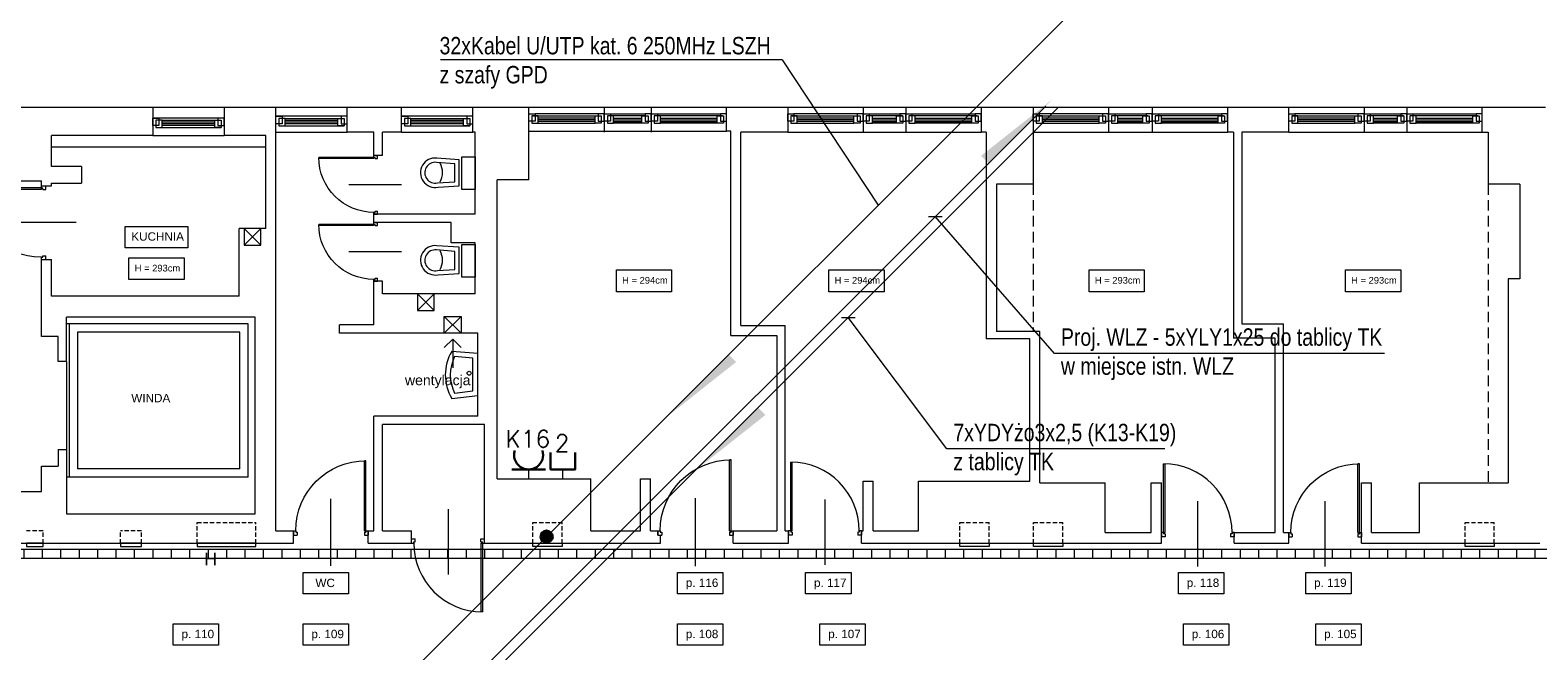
# Model space of a CAD drawing. Header units: millimetres. Extents: x 1468 to 6168, y 2353 to 26545.
# Tile 11 of 29: x 2575 to 4374, y 6667 to 7409. Entities that reach past the tile are written whole.
import ezdxf
from ezdxf.enums import TextEntityAlignment as Align

# ---------------------------------------------------------------- set-up
doc = ezdxf.new("R2010")
doc.units = ezdxf.units.MM
doc.linetypes.add('HIDDENX2', pattern=[19.05, 12.7, -6.35])
doc.linetypes.add('JIS_02_2.0', pattern=[3, 2, -1])
doc.layers.get('0').update_dxf_attribs({"lineweight": 0})
for name, color, linetype, lineweight in [('+ HYDRANTY', 7, 'Continuous', 0), ('+ INSTALACJE', 7, 'Continuous', 0), ('+ meble', 7, 'Continuous', 0), ('+ podciąg', 7, 'JIS_02_2.0', 0), ('+ ściany', 7, 'Continuous', 0), ('+okna', 7, 'Continuous', 0), ('+WENTYLACJA', 7, 'Continuous', 0), ('+widok', 7, 'Continuous', 0), ('E_korytka elektryka', 10, 'Continuous', 0), ('EL_GNIAZDKA', 10, 'Continuous', 30), ('EL_GNIAZDKA_TXT', 10, 'Continuous', 25), ('EL_PEL', 170, 'Continuous', 30), ('EL_PEL_TEKST', 170, 'Continuous', 25), ('elektryka', 10, 'Continuous', 30), ('opisy (model)', 7, 'Continuous', 0), ('STRZAŁKI', 10, 'Continuous', 0)]:
    doc.layers.add(name, color=color, linetype=linetype, lineweight=lineweight)
doc.layers.add('EL_POMOC', color=10, linetype='Continuous', lineweight=0, plot=False)
doc.styles.add('BPLL Arial', font='arial.ttf', dxfattribs={"width": 0.8})
doc.styles.add('Opisowy', font='arial.ttf')
doc.styles.add('ROMANS', font='ROMANS', dxfattribs={"width": 0.7})
doc.styles.get("Standard").update_dxf_attribs({"font": 'arial.ttf'})

# ---------------------------------------------------------------- blocks, each defined once
blk = doc.blocks.new('Dw-u1')
at = {"color": 0}
for p, q in [((0.03, 0), (0.03, 0.94)), ((0.03, 0.94), (0.05, 0.94)), ((0.05, 0), (0.05, 0.94)), ((0.5, -0.47), (0.5, 0.43)), ((0.05, 0), (0, 0)), ((0, 0), (0, -0.06)), ((0.03, 0), (0.03, -0.02)), ((0.97, 0), (0.97, -0.02)), ((1, 0), (0.97, 0)), ((1, 0), (1, -0.06)), ((0.05, -0.06), (0, -0.06)), ((0.05, -0.02), (0.03, -0.02)), ((0.05, -0.02), (0.05, -0.06)), ((0.97, -0.02), (0.95, -0.02)), ((0.95, -0.02), (0.95, -0.06)), ((1, -0.06), (0.95, -0.06))]:
    blk.add_line(p, q, dxfattribs=at)
blk.add_arc((0.03, 0), 0.94, 0, 90, dxfattribs=at)
blk = doc.blocks.new('S1')
for points in [[(-0.193, 0.161), (-0.459, 0.18, 1.165978), (-0.445, -0.167), (-0.193, -0.152)], [(-0.246, 0.112), (-0.464, 0.129, 1.185658), (-0.452, -0.116), (-0.246, -0.103)]]:
    blk.add_lwpolyline(points, format="xyb", close=True)
blk.add_lwpolyline([(0, 0.196), (0, -0.196), (-0.161, -0.196), (-0.161, 0.196)], close=True)
blk.add_arc((-0.614, 0.005), 0.223, 330.7842, 30.3385)
blk = doc.blocks.new('S2')
for points in [[(0, -0.25), (0, 0.25), (-0.311, 0.277, 0.274723), (-0.311, -0.285)], [(-0.06, -0.196), (-0.06, 0.195), (-0.277, 0.214, 0.233916), (-0.278, -0.221)]]:
    blk.add_lwpolyline(points, format="xyb", close=True)
blk.add_circle((-0.104, 0.016), 0.0235)

msp = doc.modelspace()

# ---------------------------------------------------------------- hatches: boundary and pattern name
at = {"layer": 'E_korytka elektryka'}
h = msp.add_hatch(dxfattribs=at)
h.set_pattern_fill('ANSI31', color=170, scale=176, angle=765, style=0)
h.set_pattern_definition([(90, (5691.295, 16856.43), (-22, 1e-11), [])])
h.paths.add_polyline_path([(5510, 6788.7), (5510, 6777.7), (1929, 6777.7), (1929, 6788.7)])
at = {"layer": 'elektryka'}
msp.add_hatch(color=170, dxfattribs=at).paths.add_polyline_path([(3198.3, 6803.6, -1), (3183.9, 6803.6, -1)])
at = {"layer": 'STRZAŁKI'}
for color, points in [(10, [(3709.7, 7258.4), (3718.6, 7249.5), (3794.8, 7325.8)]), (170, [(3417.5, 7012.3), (3408.7, 7021.1), (3332.4, 6944.9)]), (10, [(3452.4, 6949), (3443.5, 6957.9), (3367.3, 6881.6)])]:
    msp.add_hatch(color=color, dxfattribs=at).paths.add_polyline_path(points)

# ---------------------------------------------------------------- linework, layer by layer
at = {"layer": '+ HYDRANTY', "linetype": 'HIDDENX2', "ltscale": 0.4}
for p, q in [((2590, 6810.7), (2570, 6810.7)), ((2590, 6795.7), (2590, 6810.7)), ((2774, 6795.7), (2774, 6820.7)), ((2774, 6820.7), (2844, 6820.7)), ((2844, 6795.7), (2844, 6820.7))]:
    msp.add_line(p, q, dxfattribs=at)
at = {"layer": '+ HYDRANTY'}
for points in [[(2590, 6795.7), (2570, 6795.7), (2570, 6791.7), (2590, 6791.7)], [(2774, 6795.7), (2774, 6791.7), (2844, 6791.7), (2844, 6795.7)]]:
    msp.add_lwpolyline(points, close=True, dxfattribs=at)
at = {"layer": '+ INSTALACJE', "color": 140, "linetype": 'HIDDENX2', "ltscale": 0.4}
for p, q in [((2707.5, 6810.7), (2682.5, 6810.7)), ((2682.5, 6795.7), (2682.5, 6810.7)), ((2707.5, 6795.7), (2707.5, 6810.7))]:
    msp.add_line(p, q, dxfattribs=at)
at = {"layer": '+ INSTALACJE', "linetype": 'HIDDENX2', "ltscale": 0.4}
for p, q in [((3174.5, 6820.7), (3209.5, 6820.7)), ((3174.5, 6795.7), (3174.5, 6820.7)), ((3209.5, 6795.7), (3209.5, 6820.7)), ((3684.5, 6820.7), (3719.5, 6820.7)), ((3684.5, 6795.7), (3684.5, 6820.7)), ((3719.5, 6795.7), (3719.5, 6820.7)), ((3772.5, 6820.7), (3807.5, 6820.7)), ((3772.5, 6795.7), (3772.5, 6820.7)), ((3807.5, 6795.7), (3807.5, 6820.7)), ((4287.5, 6820.7), (4322.5, 6820.7)), ((4287.5, 6795.7), (4287.5, 6820.7)), ((4322.5, 6795.7), (4322.5, 6820.7))]:
    msp.add_line(p, q, dxfattribs=at)
at = {"layer": '+ INSTALACJE', "color": 140}
msp.add_lwpolyline([(2707.5, 6795.7), (2682.5, 6795.7), (2682.5, 6791.7), (2707.5, 6791.7)], close=True, dxfattribs=at)
at = {"layer": '+ INSTALACJE'}
for points in [[(3174.5, 6795.7), (3209.5, 6795.7), (3209.5, 6791.7), (3174.5, 6791.7)], [(3684.5, 6795.7), (3719.5, 6795.7), (3719.5, 6791.7), (3684.5, 6791.7)], [(3772.5, 6795.7), (3807.5, 6795.7), (3807.5, 6791.7), (3772.5, 6791.7)], [(4287.5, 6795.7), (4322.5, 6795.7), (4322.5, 6791.7), (4287.5, 6791.7)]]:
    msp.add_lwpolyline(points, close=True, dxfattribs=at)
at = {"layer": '+ podciąg', "linetype": 'HIDDENX2'}
for p, q in [((3772, 7224.7), (3772, 7048.7)), ((4315, 7224.7), (4315, 6867.7))]:
    msp.add_line(p, q, dxfattribs=at)
at = {"layer": '+ ściany'}
for p, q in [((2509, 7316.7), (2721, 7316.7)), ((2721, 7316.7), (2721, 7282.7)), ((2806, 7316.7), (2806, 7282.7)), ((2806, 7316.7), (2868, 7316.7)), ((2868, 7286.7), (2868, 7316.7)), ((2953, 7316.7), (3018, 7316.7)), ((2953, 7286.7), (2953, 7316.7)), ((3018, 7286.7), (3018, 7316.7)), ((3103, 7316.7), (3170, 7316.7)), ((3103, 7286.7), (3103, 7316.7)), ((3170, 7229.7), (3170, 7316.7)), ((3406, 7316.7), (3479, 7316.7)), ((3406, 7287.7), (3406, 7316.7)), ((3479, 7316.7), (3479, 7286.7)), ((3710, 7316.7), (3772, 7316.7)), ((3710, 7316.7), (3710, 7286.7)), ((3772, 7316.7), (3772, 7224.7)), ((4004.1, 7316.7), (4077, 7316.7)), ((4004.1, 7316.7), (4004.1, 7286.7)), ((4077, 7286.7), (4077, 7316.7)), ((4308, 7286.7), (4308, 7316.7)), ((4308, 7316.7), (4383.5, 7316.7)), ((2600, 7245.7), (2600, 7282.7)), ((2721, 7282.7), (2600, 7282.7)), ((2856, 7282.7), (2806, 7282.7)), ((2856, 7171.7), (2856, 7282.7)), ((2868, 6810.7), (2868, 7286.7)), ((2985, 7286.7), (2953, 7286.7)), ((2985, 7258.7), (2985, 7286.7)), ((2995, 7258.7), (2995, 7286.7)), ((3018, 7286.7), (2995, 7286.7)), ((3106, 7286.7), (3103, 7286.7)), ((3106, 7188.7), (3106, 7286.7)), ((3411, 7287.7), (3406, 7287.7)), ((3411, 7043.7), (3411, 7287.7)), ((3479, 7286.7), (3423, 7286.7)), ((3423, 7055.7), (3423, 7286.7)), ((3716, 7286.7), (3710, 7286.7)), ((3716, 7286.7), (3716, 7039.7)), ((4011, 7286.7), (4004.1, 7286.7)), ((4011, 7286.7), (4011, 7040.7)), ((4077, 7286.7), (4021, 7286.7)), ((4021, 7286.7), (4021, 7057.7)), ((4308, 7286.7), (4315, 7286.7)), ((4315, 7286.7), (4315, 7224.7)), ((2995, 7258.7), (2985, 7258.7)), ((2636, 7245.7), (2600, 7245.7)), ((2636, 7245.7), (2636, 7225.7)), ((2515, 7228.7), (2588, 7228.7)), ((2588, 7222.7), (2588, 7228.7)), ((2588, 7222.7), (2600, 7222.7)), ((2600, 7225.7), (2636, 7225.7)), ((2600, 7222.7), (2600, 7225.7)), ((3170, 7229.7), (3132, 7229.7)), ((3132, 6872.7), (3132, 7229.7)), ((3772, 7224.7), (3728, 7224.7)), ((3728, 7224.7), (3728, 7048.7)), ((4353, 7224.7), (4315, 7224.7)), ((4353, 7224.7), (4353, 7111.7)), ((2985, 7178.7), (2985, 7188.7)), ((3106, 7188.7), (2985, 7188.7)), ((2824, 7090.7), (2824, 7171.7)), ((2856, 7171.7), (2824, 7171.7)), ((3077, 7178.7), (2985, 7178.7)), ((3077, 7154.7), (3077, 7178.7)), ((3106, 7154.7), (3077, 7154.7)), ((3106, 7093.7), (3106, 7154.7)), ((2588, 7042.7), (2588, 7134.7)), ((2588, 7134.7), (2600, 7134.7)), ((2600, 7090.7), (2600, 7134.7)), ((4353, 7111.7), (4339, 7111.7)), ((4339, 7111.7), (4339, 6867.7)), ((2985, 7056.7), (2985, 7108.7)), ((2995, 7108.7), (2985, 7108.7)), ((2995, 7093.7), (2995, 7108.7)), ((3106, 7093.7), (2995, 7093.7)), ((2824, 7090.7), (2600, 7090.7)), ((2618, 7012.7), (2618, 7065.7)), ((2843, 7065.7), (2618, 7065.7)), ((2843, 6830.7), (2843, 7065.7)), ((2944, 7046.7), (2944, 7056.7)), ((2985, 7056.7), (2944, 7056.7)), ((3423, 7055.7), (3476, 7055.7)), ((3476, 6810.7), (3476, 7055.7)), ((4021, 7057.7), (4071, 7057.7)), ((4071, 6808.7), (4071, 7057.7)), ((2608, 7042.7), (2588, 7042.7)), ((2608, 7012.7), (2608, 7042.7)), ((3109, 7046.7), (2944, 7046.7)), ((3109, 6947.7), (3109, 7046.7)), ((3411, 7043.7), (3466, 7043.7)), ((3466, 7043.7), (3466, 6810.7)), ((3768, 7039.7), (3716, 7039.7)), ((3780, 7048.7), (3728, 7048.7)), ((3768, 6869.7), (3768, 7039.7)), ((3780, 6867.7), (3780, 7048.7)), ((4061, 7040.7), (4011, 7040.7)), ((4061, 6808.7), (4061, 7040.7)), ((2618, 7012.7), (2608, 7012.7)), ((2985, 6810.7), (2985, 6947.7)), ((3109, 6947.7), (2985, 6947.7)), ((2995, 6810.7), (2995, 6937.7)), ((3117, 6937.7), (2995, 6937.7)), ((3117, 6810.7), (3117, 6937.7)), ((2608, 6907.7), (2618, 6907.7)), ((2608, 6907.7), (2608, 6887.7)), ((2618, 6907.7), (2618, 6830.7)), ((2588, 6887.7), (2608, 6887.7)), ((2588, 6857.7), (2588, 6887.7)), ((2520, 6857.7), (2588, 6857.7)), ((3132, 6872.7), (3244, 6872.7)), ((3244, 6810.7), (3244, 6872.7)), ((3303, 6810.7), (3303, 6872.7)), ((3303, 6872.7), (3315, 6872.7)), ((3315, 6810.7), (3315, 6872.7)), ((3569, 6869.7), (3581, 6869.7)), ((3569, 6810.7), (3569, 6869.7)), ((3581, 6810.7), (3581, 6869.7)), ((3635, 6869.7), (3768, 6869.7)), ((3635, 6810.7), (3635, 6869.7)), ((3780, 6867.7), (3858, 6867.7)), ((3858, 6808.7), (3858, 6867.7)), ((3913, 6867.7), (3925, 6867.7)), ((3913, 6808.7), (3913, 6867.7)), ((3925, 6795.7), (3925, 6867.7)), ((4164, 6795.7), (4164, 6867.7)), ((4164, 6867.7), (4176, 6867.7)), ((4176, 6808.7), (4176, 6867.7)), ((4233, 6808.7), (4233, 6867.7)), ((4233, 6867.7), (4339, 6867.7)), ((2618, 6830.7), (2843, 6830.7)), ((2868, 6810.7), (2889, 6810.7)), ((2889, 6795.7), (2889, 6810.7)), ((2978, 6810.7), (2985, 6810.7)), ((2978, 6795.7), (2978, 6810.7)), ((2995, 6810.7), (3030, 6810.7)), ((3030, 6795.7), (3030, 6810.7)), ((3117, 6795.7), (3117, 6810.7)), ((3244, 6810.7), (3303, 6810.7)), ((3315, 6810.7), (3324, 6810.7)), ((3324, 6805.3), (3324, 6810.7)), ((3324, 6805.3), (3327, 6805.3)), ((3327, 6795.7), (3327, 6805.3)), ((3414, 6810.7), (3466, 6810.7)), ((3414, 6795.7), (3414, 6810.7)), ((3476, 6810.7), (3480, 6810.7)), ((3480, 6795.7), (3480, 6810.7)), ((3567, 6810.7), (3569, 6810.7)), ((3567, 6795.7), (3567, 6810.7)), ((3581, 6810.7), (3635, 6810.7)), ((3858, 6808.7), (3913, 6808.7)), ((4012, 6795.7), (4012, 6808.7)), ((4012, 6808.7), (4061, 6808.7)), ((4071, 6808.7), (4077, 6808.7)), ((4077, 6795.7), (4077, 6808.7)), ((4176, 6808.7), (4233, 6808.7)), ((2520, 6795.7), (2889, 6795.7)), ((2978, 6795.7), (3030, 6795.7)), ((3117, 6795.7), (3327, 6795.7)), ((3414, 6795.7), (3480, 6795.7)), ((3567, 6795.7), (3925, 6795.7)), ((4012, 6795.7), (4077, 6795.7)), ((4164, 6795.7), (4377, 6795.7))]:
    msp.add_line(p, q, dxfattribs=at)
at = {"layer": '+okna'}
for p, q in [((2721, 7316.7), (2806, 7316.7)), ((2868, 7316.7), (2953, 7316.7)), ((3018, 7316.7), (3103, 7316.7)), ((3170, 7316.7), (3406, 7316.7)), ((3252.7, 7308.6), (3177.3, 7308.6)), ((3260, 7316.7), (3260, 7286.7)), ((3267.3, 7308.6), (3308.7, 7308.6)), ((3316, 7316.7), (3316, 7286.7)), ((3323.3, 7308.6), (3398.7, 7308.6)), ((3479, 7316.7), (3710, 7316.7)), ((3561.7, 7308.6), (3486.3, 7308.6)), ((3569, 7316.7), (3569, 7286.7)), ((3576.3, 7308.6), (3614.7, 7308.6)), ((3620, 7316.7), (3620, 7286.7)), ((3627.3, 7308.6), (3702.7, 7308.6)), ((3772, 7316.7), (4004.1, 7316.7)), ((3854.7, 7308.6), (3779.3, 7308.6)), ((3862, 7316.7), (3862, 7286.7)), ((3869.3, 7308.6), (3907.7, 7308.6)), ((3914.1, 7316.7), (3914.1, 7286.7)), ((3921.4, 7308.6), (3996.8, 7308.6)), ((4077, 7316.7), (4308, 7316.7)), ((4159.7, 7308.6), (4084.3, 7308.6)), ((4167, 7316.7), (4167, 7286.7)), ((4174.3, 7308.6), (4212.7, 7308.6)), ((4218, 7316.7), (4218, 7286.7)), ((4225.3, 7308.6), (4300.7, 7308.6)), ((2806, 7303.6), (2721, 7303.6)), ((2732.1, 7301.1), (2794.9, 7301.1)), ((2794.9, 7298.6), (2732.1, 7298.6)), ((2794.9, 7296.6), (2732.1, 7296.6)), ((2794.9, 7294.6), (2732.1, 7294.6)), ((2732.1, 7292.3), (2802.4, 7292.3)), ((2953, 7305.6), (2868, 7305.6)), ((2879.1, 7303.1), (2941.9, 7303.1)), ((2941.9, 7300.6), (2879.1, 7300.6)), ((2941.9, 7298.6), (2879.1, 7298.6)), ((2941.9, 7296.6), (2879.1, 7296.6)), ((2879.1, 7294.3), (2949.4, 7294.3)), ((3103, 7305.6), (3018, 7305.6)), ((3029.1, 7303.1), (3091.9, 7303.1)), ((3091.9, 7300.6), (3029.1, 7300.6)), ((3091.9, 7298.6), (3029.1, 7298.6)), ((3091.9, 7296.6), (3029.1, 7296.6)), ((3029.1, 7294.3), (3099.4, 7294.3)), ((3175.1, 7306.1), (3248.9, 7306.1)), ((3175.1, 7297.3), (3248.9, 7297.3)), ((3248.9, 7303.6), (3181.1, 7303.6)), ((3248.9, 7301.6), (3181.1, 7301.6)), ((3248.9, 7299.6), (3181.1, 7299.6)), ((3308.9, 7306.1), (3271.1, 7306.1)), ((3271.1, 7303.6), (3304.9, 7303.6)), ((3271.1, 7301.6), (3304.9, 7301.6)), ((3271.1, 7299.6), (3304.9, 7299.6)), ((3308.9, 7297.3), (3271.1, 7297.3)), ((3400.9, 7306.1), (3327.1, 7306.1)), ((3327.1, 7303.6), (3394.9, 7303.6)), ((3327.1, 7301.6), (3394.9, 7301.6)), ((3327.1, 7299.6), (3394.9, 7299.6)), ((3400.9, 7297.3), (3327.1, 7297.3)), ((3484.1, 7306.1), (3557.9, 7306.1)), ((3484.1, 7297.3), (3557.9, 7297.3)), ((3557.9, 7303.6), (3490.1, 7303.6)), ((3557.9, 7301.6), (3490.1, 7301.6)), ((3557.9, 7299.6), (3490.1, 7299.6)), ((3615.9, 7306.1), (3580.1, 7306.1)), ((3580.1, 7303.6), (3608.9, 7303.6)), ((3580.1, 7301.6), (3608.9, 7301.6)), ((3580.1, 7299.6), (3608.9, 7299.6)), ((3615.9, 7297.3), (3580.1, 7297.3)), ((3704.9, 7306.1), (3631.1, 7306.1)), ((3631.1, 7303.6), (3698.9, 7303.6)), ((3631.1, 7301.6), (3698.9, 7301.6)), ((3631.1, 7299.6), (3698.9, 7299.6)), ((3704.9, 7297.3), (3631.1, 7297.3)), ((3777.1, 7306.1), (3850.9, 7306.1)), ((3777.1, 7297.3), (3850.9, 7297.3)), ((3850.9, 7303.6), (3783.1, 7303.6)), ((3850.9, 7301.6), (3783.1, 7301.6)), ((3850.9, 7299.6), (3783.1, 7299.6)), ((3908.9, 7306.1), (3873.1, 7306.1)), ((3873.1, 7303.6), (3903, 7303.6)), ((3873.1, 7301.6), (3903, 7301.6)), ((3873.1, 7299.6), (3903, 7299.6)), ((3908.9, 7297.3), (3873.1, 7297.3)), ((3999, 7306.1), (3925.2, 7306.1)), ((3925.2, 7303.6), (3993, 7303.6)), ((3925.2, 7301.6), (3993, 7301.6)), ((3925.2, 7299.6), (3993, 7299.6)), ((3999, 7297.3), (3925.2, 7297.3)), ((4082.1, 7306.1), (4155.9, 7306.1)), ((4082.1, 7297.3), (4155.9, 7297.3)), ((4155.9, 7303.6), (4088.1, 7303.6)), ((4155.9, 7301.6), (4088.1, 7301.6)), ((4155.9, 7299.6), (4088.1, 7299.6)), ((4213.9, 7306.1), (4178.1, 7306.1)), ((4178.1, 7303.6), (4206.9, 7303.6)), ((4178.1, 7301.6), (4206.9, 7301.6)), ((4178.1, 7299.6), (4206.9, 7299.6)), ((4213.9, 7297.3), (4178.1, 7297.3)), ((4302.9, 7306.1), (4229.1, 7306.1)), ((4229.1, 7303.6), (4296.9, 7303.6)), ((4229.1, 7301.6), (4296.9, 7301.6)), ((4229.1, 7299.6), (4296.9, 7299.6)), ((4302.9, 7297.3), (4229.1, 7297.3)), ((2721, 7282.7), (2806, 7282.7)), ((2868, 7286.7), (2953, 7286.7)), ((3018, 7286.7), (3103, 7286.7)), ((3170, 7287.7), (3406, 7287.7)), ((3479, 7286.7), (3710, 7286.7)), ((3772, 7286.7), (4004.1, 7286.7)), ((4077, 7286.7), (4308, 7286.7))]:
    msp.add_line(p, q, dxfattribs=at)
for points in [[(3177.3, 7299.8), (3170, 7299.8), (3170, 7308.6), (3177.3, 7308.6)], [(3252.7, 7299.8), (3260, 7299.8), (3260, 7308.6), (3252.7, 7308.6)], [(3267.3, 7299.8), (3260, 7299.8), (3260, 7308.6), (3267.3, 7308.6)], [(3308.7, 7299.8), (3316, 7299.8), (3316, 7308.6), (3308.7, 7308.6)], [(3323.3, 7299.8), (3316, 7299.8), (3316, 7308.6), (3323.3, 7308.6)], [(3398.7, 7299.8), (3406, 7299.8), (3406, 7308.6), (3398.7, 7308.6)], [(3486.3, 7299.8), (3479, 7299.8), (3479, 7308.6), (3486.3, 7308.6)], [(3561.7, 7299.8), (3569, 7299.8), (3569, 7308.6), (3561.7, 7308.6)], [(3576.3, 7299.8), (3569, 7299.8), (3569, 7308.6), (3576.3, 7308.6)], [(3612.7, 7299.8), (3620, 7299.8), (3620, 7308.6), (3612.7, 7308.6)], [(3627.3, 7299.8), (3620, 7299.8), (3620, 7308.6), (3627.3, 7308.6)], [(3702.7, 7299.8), (3710, 7299.8), (3710, 7308.6), (3702.7, 7308.6)], [(3779.3, 7299.8), (3772, 7299.8), (3772, 7308.6), (3779.3, 7308.6)], [(3854.7, 7299.8), (3862, 7299.8), (3862, 7308.6), (3854.7, 7308.6)], [(3869.3, 7299.8), (3862, 7299.8), (3862, 7308.6), (3869.3, 7308.6)], [(3906.8, 7299.8), (3914.1, 7299.8), (3914.1, 7308.6), (3906.8, 7308.6)], [(3921.4, 7299.8), (3914.1, 7299.8), (3914.1, 7308.6), (3921.4, 7308.6)], [(3996.8, 7299.8), (4004.1, 7299.8), (4004.1, 7308.6), (3996.8, 7308.6)], [(4084.3, 7299.8), (4077, 7299.8), (4077, 7308.6), (4084.3, 7308.6)], [(4159.7, 7299.8), (4167, 7299.8), (4167, 7308.6), (4159.7, 7308.6)], [(4174.3, 7299.8), (4167, 7299.8), (4167, 7308.6), (4174.3, 7308.6)], [(4210.7, 7299.8), (4218, 7299.8), (4218, 7308.6), (4210.7, 7308.6)], [(4225.3, 7299.8), (4218, 7299.8), (4218, 7308.6), (4225.3, 7308.6)], [(4300.7, 7299.8), (4308, 7299.8), (4308, 7308.6), (4300.7, 7308.6)], [(2728.3, 7294.8), (2721, 7294.8), (2721, 7303.6), (2728.3, 7303.6)], [(2724.6, 7292.3), (2732.1, 7292.3), (2732.1, 7301.1), (2724.6, 7301.1)], [(2802.4, 7292.3), (2794.9, 7292.3), (2794.9, 7301.1), (2802.4, 7301.1)], [(2798.7, 7294.8), (2806, 7294.8), (2806, 7303.6), (2798.7, 7303.6)], [(2875.3, 7296.8), (2868, 7296.8), (2868, 7305.6), (2875.3, 7305.6)], [(2871.6, 7294.3), (2879.1, 7294.3), (2879.1, 7303.1), (2871.6, 7303.1)], [(2949.4, 7294.3), (2941.9, 7294.3), (2941.9, 7303.1), (2949.4, 7303.1)], [(2945.7, 7296.8), (2953, 7296.8), (2953, 7305.6), (2945.7, 7305.6)], [(3025.3, 7296.8), (3018, 7296.8), (3018, 7305.6), (3025.3, 7305.6)], [(3021.6, 7294.3), (3029.1, 7294.3), (3029.1, 7303.1), (3021.6, 7303.1)], [(3099.4, 7294.3), (3091.9, 7294.3), (3091.9, 7303.1), (3099.4, 7303.1)], [(3095.7, 7296.8), (3103, 7296.8), (3103, 7305.6), (3095.7, 7305.6)], [(3173.6, 7297.3), (3181.1, 7297.3), (3181.1, 7306.1), (3173.6, 7306.1)], [(3256.4, 7297.3), (3248.9, 7297.3), (3248.9, 7306.1), (3256.4, 7306.1)], [(3263.6, 7297.3), (3271.1, 7297.3), (3271.1, 7306.1), (3263.6, 7306.1)], [(3312.4, 7297.3), (3304.9, 7297.3), (3304.9, 7306.1), (3312.4, 7306.1)], [(3319.6, 7297.3), (3327.1, 7297.3), (3327.1, 7306.1), (3319.6, 7306.1)], [(3402.4, 7297.3), (3394.9, 7297.3), (3394.9, 7306.1), (3402.4, 7306.1)], [(3482.6, 7297.3), (3490.1, 7297.3), (3490.1, 7306.1), (3482.6, 7306.1)], [(3565.4, 7297.3), (3557.9, 7297.3), (3557.9, 7306.1), (3565.4, 7306.1)], [(3572.6, 7297.3), (3580.1, 7297.3), (3580.1, 7306.1), (3572.6, 7306.1)], [(3616.4, 7297.3), (3608.9, 7297.3), (3608.9, 7306.1), (3616.4, 7306.1)], [(3623.6, 7297.3), (3631.1, 7297.3), (3631.1, 7306.1), (3623.6, 7306.1)], [(3706.4, 7297.3), (3698.9, 7297.3), (3698.9, 7306.1), (3706.4, 7306.1)], [(3775.6, 7297.3), (3783.1, 7297.3), (3783.1, 7306.1), (3775.6, 7306.1)], [(3858.4, 7297.3), (3850.9, 7297.3), (3850.9, 7306.1), (3858.4, 7306.1)], [(3865.6, 7297.3), (3873.1, 7297.3), (3873.1, 7306.1), (3865.6, 7306.1)], [(3910.5, 7297.3), (3903, 7297.3), (3903, 7306.1), (3910.5, 7306.1)], [(3917.7, 7297.3), (3925.2, 7297.3), (3925.2, 7306.1), (3917.7, 7306.1)], [(4000.5, 7297.3), (3993, 7297.3), (3993, 7306.1), (4000.5, 7306.1)], [(4080.6, 7297.3), (4088.1, 7297.3), (4088.1, 7306.1), (4080.6, 7306.1)], [(4163.4, 7297.3), (4155.9, 7297.3), (4155.9, 7306.1), (4163.4, 7306.1)], [(4170.6, 7297.3), (4178.1, 7297.3), (4178.1, 7306.1), (4170.6, 7306.1)], [(4214.4, 7297.3), (4206.9, 7297.3), (4206.9, 7306.1), (4214.4, 7306.1)], [(4221.6, 7297.3), (4229.1, 7297.3), (4229.1, 7306.1), (4221.6, 7306.1)], [(4304.4, 7297.3), (4296.9, 7297.3), (4296.9, 7306.1), (4304.4, 7306.1)], [(2692.5, 7136.8), (2758.4, 7136.8), (2758.4, 7110.6), (2692.5, 7110.6)], [(3274.5, 7122.3), (3340.3, 7122.3), (3340.3, 7096.1), (3274.5, 7096.1)], [(3528.1, 7122.3), (3594, 7122.3), (3594, 7096.1), (3528.1, 7096.1)], [(3838.7, 7122.3), (3904.6, 7122.3), (3904.6, 7096.1), (3838.7, 7096.1)], [(4144.8, 7122.3), (4210.7, 7122.3), (4210.7, 7096.1), (4144.8, 7096.1)]]:
    msp.add_lwpolyline(points, close=True, dxfattribs=at)
at = {"layer": '+WENTYLACJA'}
for points in [[(2850, 7171.7), (2830, 7171.7), (2830, 7151.7), (2850, 7151.7)], [(3057, 7093.7), (3037, 7093.7), (3037, 7073.7), (3057, 7073.7)], [(3089, 7046.7), (3069, 7046.7), (3069, 7066.7), (3089, 7066.7)]]:
    msp.add_lwpolyline(points, close=True, dxfattribs=at)
for points in [[(2830, 7151.7), (2850, 7171.7), (2830, 7171.7), (2850, 7151.7)], [(3037, 7073.7), (3057, 7093.7), (3037, 7093.7), (3057, 7073.7)], [(3069, 7066.7), (3089, 7046.7), (3069, 7046.7), (3089, 7066.7)], [(3069, 7029.6), (3079, 7039.6), (3089, 7029.6)], [(3079, 7039.6), (3079, 7005.3)]]:
    msp.add_lwpolyline(points, dxfattribs=at)
at = {"layer": '+widok'}
for p, q in [((2856, 7268.7), (2600, 7268.7)), ((2835, 7057.7), (2618, 7057.7)), ((2621, 7057.7), (2621, 6874.7)), ((2835, 6874.7), (2835, 7057.7)), ((2825, 7047.7), (2631, 7047.7)), ((2631, 7047.7), (2631, 6884.7)), ((2825, 6884.7), (2825, 7047.7)), ((2618, 7012.7), (2618, 6907.7)), ((2825, 6884.7), (2631, 6884.7)), ((2835, 6874.7), (2618, 6874.7))]:
    msp.add_line(p, q, dxfattribs=at)
at = {"layer": 'E_korytka elektryka', "color": 170}
msp.add_lwpolyline([(5510, 6788.7), (5510, 6777.7), (1929, 6777.7), (1929, 6788.7)], close=True, dxfattribs=at)
at = {"layer": 'EL_GNIAZDKA', "color": 212}
msp.add_line((3149.7, 6883.9), (3189.7, 6883.9), dxfattribs=at)
msp.add_arc((3169.6, 6901.2), 17.3, 162.6624, 17.3376, dxfattribs=at)
at = {"layer": 'EL_PEL', "color": 130}
msp.add_lwpolyline([(3225.3, 6904.3), (3225.3, 6883.9), (3195.9, 6883.9), (3195.9, 6904.3)], dxfattribs=at)
at = {"layer": 'EL_POMOC', "color": 1}
for p, q in [((3169.7, 6872.7), (3169.7, 6883.9)), ((3210.6, 6872.7), (3210.6, 6883.9))]:
    msp.add_line(p, q, dxfattribs=at)
at = {"layer": 'elektryka', "color": 170}
msp.add_circle((3191.1, 6803.6), 7.24, dxfattribs=at)
at = {"layer": 'opisy (model)'}
for points in [[(2688, 7174.2), (2762.9, 7174.2), (2762.9, 7148.7), (2688, 7148.7)], [(2900.3, 6760.8), (2954.6, 6760.8), (2954.6, 6735.2), (2900.3, 6735.2)], [(3347.3, 6760.8), (3401.6, 6760.8), (3401.6, 6735.2), (3347.3, 6735.2)], [(3500.3, 6760.8), (3554.6, 6760.8), (3554.6, 6735.2), (3500.3, 6735.2)], [(3945.3, 6760.8), (3999.6, 6760.8), (3999.6, 6735.2), (3945.3, 6735.2)], [(4097.3, 6760.8), (4151.6, 6760.8), (4151.6, 6735.2), (4097.3, 6735.2)], [(2745.3, 6699.6), (2799.6, 6699.6), (2799.6, 6674), (2745.3, 6674)], [(2900.3, 6699.6), (2954.6, 6699.6), (2954.6, 6674), (2900.3, 6674)], [(3347.3, 6699.6), (3401.6, 6699.6), (3401.6, 6674), (3347.3, 6674)], [(3517.3, 6699.6), (3571.6, 6699.6), (3571.6, 6674), (3517.3, 6674)], [(3951.3, 6699.6), (4005.6, 6699.6), (4005.6, 6674), (3951.3, 6674)], [(4109.3, 6699.6), (4163.6, 6699.6), (4163.6, 6674), (4109.3, 6674)]]:
    msp.add_lwpolyline(points, close=True, dxfattribs=at)
at = {"layer": 'STRZAŁKI', "color": 170}
for p, q in [((3886.8, 7499.3), (3191.1, 6803.6)), ((3472.3, 7372.9), (3064.6, 7372.9)), ((3472.3, 7372.9), (3587, 7199.5)), ((2495.3, 6107.9), (3191.1, 6803.6))]:
    msp.add_line(p, q, dxfattribs=at)
at = {"layer": 'STRZAŁKI', "color": 10}
for p, q in [((3787, 7317.9), (3091.2, 6622.2)), ((3802, 7316.3), (3106.2, 6620.6)), ((3646.9, 7186), (3663.2, 7186)), ((3543, 7065.5), (3559.3, 7065.5))]:
    msp.add_line(p, q, dxfattribs=at)
at = {"layer": 'STRZAŁKI'}
for p, q in [((3797.4, 7022.4), (3655, 7186)), ((3669, 6908.5), (3551.2, 7065.5)), ((4191.3, 7022.4), (3797.4, 7022.4)), ((3929.3, 6908.5), (3669, 6908.5))]:
    msp.add_line(p, q, dxfattribs=at)

# ---------------------------------------------------------------- block references
at = {"layer": '+ meble', "xscale": 100, "yscale": 100, "zscale": 100}
for name, p in [('S1', (3106, 7237.7)), ('S1', (3106, 7133.1)), ('S2', (3109, 6997.2))]:
    msp.add_blockref(name, p, dxfattribs=at)
at = {"layer": '+okna'}
for p, xscale, yscale, zscale, rotation in [((2985, 7258.7), -70.00000000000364, 70.00000000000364, 70.00000000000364, 90), ((2588, 7222.7), -88.00000000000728, 88.00000000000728, 88.00000000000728, 90), ((2985, 7178.7), -70.00000000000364, 70.00000000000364, 70.00000000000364, 90), ((3117, 6795.7), 86.99999999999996, 86.99999999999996, 86.99999999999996, 180)]:
    msp.add_blockref('Dw-u1', p, dxfattribs=dict(at, xscale=xscale, yscale=yscale, zscale=zscale, rotation=rotation))
for p, xscale, yscale, zscale in [((2978, 6810.7), -88.99999999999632, 88.99999999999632, 88.99999999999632), ((3414, 6810.7), -89.99999999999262, 89.99999999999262, 89.99999999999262), ((3480, 6810.7), 86.99999999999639, 86.99999999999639, 86.99999999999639), ((3925, 6808.7), 86.99999999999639, 86.99999999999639, 86.99999999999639), ((4164, 6808.7), -86.99999999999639, 86.99999999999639, 86.99999999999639)]:
    msp.add_blockref('Dw-u1', p, dxfattribs=dict(at, xscale=xscale, yscale=yscale, zscale=zscale))

# ---------------------------------------------------------------- texts
at = {"layer": '+ HYDRANTY', "insert": (2782.5, 6784.4), "char_height": 15, "attachment_point": 1, "style": 'Opisowy'}
msp.add_mtext_dynamic_manual_height_columns('H', width=45.114, gutter_width=12.5, heights=[0], dxfattribs=at)
at = {"layer": '+okna', "char_height": 8, "attachment_point": 1}
for s, insert in [('H = 293cm', (2699.4, 7128.3)), ('H = 294cm', (3281.3, 7113.8)), ('H = 294cm', (3534.9, 7113.8)), ('H = 293cm', (3845.6, 7113.8)), ('H = 293cm', (4151.6, 7113.8))]:
    msp.add_mtext_dynamic_manual_height_columns(s, width=108.332, gutter_width=12.5, heights=[0], dxfattribs=dict(at, insert=insert))
at = {"layer": '+WENTYLACJA', "insert": (3022, 6996.5), "char_height": 12, "attachment_point": 1, "style": 'Opisowy'}
msp.add_mtext_dynamic_manual_height_columns('wentylacja', width=140.363, gutter_width=12.5, heights=[0], dxfattribs=at)
at = {"layer": 'EL_GNIAZDKA_TXT', "color": 212, "style": 'ROMANS'}
msp.add_text('K16', height=20.48, dxfattribs=at).set_placement((3168.7, 6920.4), align=Align.MIDDLE_CENTER)
at = {"layer": 'EL_PEL_TEKST', "color": 130, "style": 'ROMANS'}
msp.add_text('2', height=20.5, dxfattribs=at).set_placement((3209.6, 6915.2), align=Align.MIDDLE_CENTER)
at = {"layer": 'elektryka', "color": 170, "insert": (3063.3, 7400.4), "char_height": 20.8, "width": 1035.315, "attachment_point": 1, "style": 'BPLL Arial'}
msp.add_mtext('32xKabel U/UTP kat. 6 250MHz LSZH\\Pz szafy GPD', dxfattribs=at)
at = {"layer": 'elektryka', "char_height": 20.8, "width": 414.636, "attachment_point": 1, "style": 'BPLL Arial'}
for s, insert in [('Proj. WLZ - 5xYLY1x25 do tablicy TK\\Pw miejsce istn. WLZ ', (3805.1, 7052.4)), ('7xYDYżo3x2,5 (K13-K19)\\Pz tablicy TK', (3676.7, 6938.4))]:
    msp.add_mtext(s, dxfattribs=dict(at, insert=insert))
at = {"layer": 'opisy (model)', "char_height": 10, "attachment_point": 1}
for s, insert in [('KUCHNIA', (2695.3, 7167.1)), ('WINDA', (2695.3, 6974.1)), ('WC', (2915.1, 6753.4)), ('p. 116', (3357.3, 6753.6)), ('p. 117', (3510.3, 6753.6)), ('p. 118', (3955.3, 6753.6)), ('p. 119', (4107.3, 6753.6)), ('p. 110', (2755.3, 6692.4)), ('p. 109', (2910.3, 6692.4)), ('p. 108', (3357.3, 6692.4)), ('p. 107', (3527.3, 6692.4)), ('p. 106', (3961.3, 6692.4)), ('p. 105', (4119.3, 6692.4))]:
    msp.add_mtext_dynamic_manual_height_columns(s, width=108.332, gutter_width=12.5, heights=[0], dxfattribs=dict(at, insert=insert))

doc.saveas('drawing.dxf')
